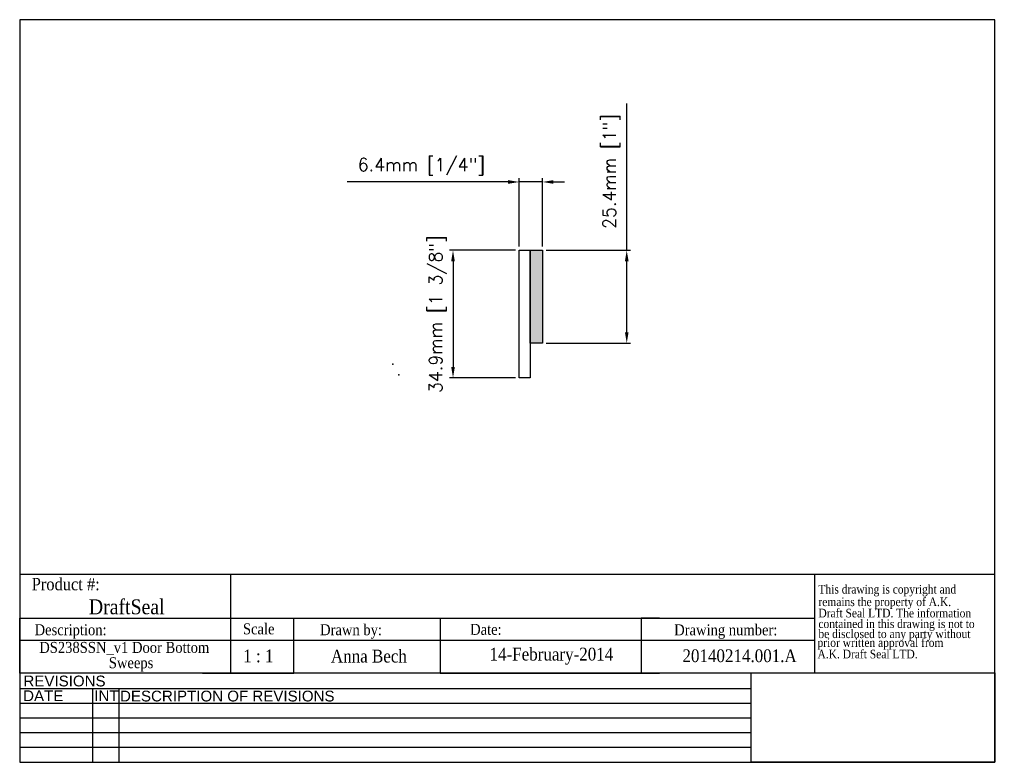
# Model space of a CAD drawing. Header units: millimetres. Extents: x 2362 to 2631, y 15 to 219.
import ezdxf
from ezdxf.enums import TextEntityAlignment as Align

# ---------------------------------------------------------------- set-up
doc = ezdxf.new("R2010")
doc.units = ezdxf.units.MM
doc.header["$MEASUREMENT"] = 0
doc.layers.add('AM_5', color=3, linetype='Continuous', lineweight=25)
doc.layers.add('BORDER', color=7, linetype='Continuous', lineweight=25)
for name, color, linetype in [('DIM', 1, 'Continuous'), ('FRAME', 7, 'Continuous'), ('PRODUCT', 7, 'Continuous')]:
    doc.layers.add(name, color=color, linetype=linetype)
doc.styles.add('DS GROUP', font='arial.ttf')
doc.styles.get("Standard").update_dxf_attribs({"font": 'ROMANS.SHX'})
doc.styles.add('TAG', font='GARA.TTF')
doc.dimstyles.new('AM_ISO$0', dxfattribs={"dimtxt": 1.5, "dimasz": 1.5, "dimexe": 1, "dimexo": 1, "dimgap": 1.5, "dimtad": 1, "dimdec": 0, "dimdsep": 46, "dimtxsty": 'Standard', "dimcen": 0, "dimclrd": 256, "dimclre": 256, "dimclrt": 2, "dimadec": 0, "dimazin": 2, "dimtp": 0.1, "dimtm": 0.1, "dimtfac": 0.71, "dimtdec": 0, "dimtmove": 0, "dimatfit": 3, "dimfxl": 1, "dimlwd": -1, "dimlwe": -1, "dimarcsym": 1})
picture_1 = doc.add_image_def('image1.bmp', size_in_pixel=(901, 331))

# ---------------------------------------------------------------- blocks, each defined once
blk = doc.blocks.new('A$C08671A0E')
at = {"layer": 'FRAME', "style": 'TAG'}
for s, p in [('This drawing is copyright and', (14.8, -52.3)), ('remains the property of A.K.', (14.8, -101.5)), ('Draft Seal LTD. The information', (14.8, -145.7)), ('contained in this drawing is not to  ', (14.8, -187.4)), ('be disclosed to any party without ', (14.8, -226.7)), (' prior written approval from', (0, -261.2)), (' A.K. Draft Seal LTD.', (0, -306.1))]:
    blk.add_text(s, height=33.819, dxfattribs=at).set_placement(p)
blk = doc.blocks.new('*D465')
at = {"layer": 'AM_5', "linetype": 'ByBlock', "transparency": 16777216}
for p, q in [((2497.66, 155.4), (2479.59, 155.4)), ((2480.59, 152.4), (2480.59, 123.5)), ((2497.66, 120.5), (2479.59, 120.5))]:
    blk.add_line(p, q, dxfattribs=at)
at = {"layer": 'AM_5', "transparency": 16777216}
for points in [[(2480.09, 152.4), (2481.09, 152.4), (2480.59, 155.4)], [(2480.09, 123.5), (2481.09, 123.5), (2480.59, 120.5)]]:
    blk.add_solid(points, dxfattribs=at)
at = {"layer": 'Defpoints', "color": 0, "transparency": 16777216}
for p in [(2498.66, 155.4), (2480.59, 120.5), (2498.66, 120.5)]:
    blk.add_point(p, dxfattribs=at)
at = {"layer": 'AM_5', "color": 7, "transparency": 16777216, "insert": (2476.43, 137.95), "char_height": 3.5, "attachment_point": 5, "rotation": 90}
blk.add_mtext('34.9mm [1 3/8"]', dxfattribs=at)
blk = doc.blocks.new('*D466')
at = {"layer": 'AM_5', "linetype": 'ByBlock', "transparency": 16777216}
for p, q in [((2498.66, 156.4), (2498.66, 175.1)), ((2505.06, 156.4), (2505.06, 175.1)), ((2495.66, 174.1), (2451.59, 174.1)), ((2505.06, 174.1), (2498.66, 174.1)), ((2508.06, 174.1), (2511.06, 174.1))]:
    blk.add_line(p, q, dxfattribs=at)
at = {"layer": 'AM_5', "transparency": 16777216}
for points in [[(2495.66, 174.6), (2495.66, 173.6), (2498.66, 174.1)], [(2508.06, 174.6), (2508.06, 173.6), (2505.06, 174.1)]]:
    blk.add_solid(points, dxfattribs=at)
at = {"layer": 'Defpoints', "color": 0, "transparency": 16777216}
for p in [(2498.66, 174.1), (2498.66, 155.4), (2505.06, 155.4)]:
    blk.add_point(p, dxfattribs=at)
at = {"layer": 'AM_5', "color": 7, "transparency": 16777216, "insert": (2471.92, 178.26), "char_height": 3.5, "attachment_point": 5}
blk.add_mtext('6.4mm [1/4"]', dxfattribs=at)
blk = doc.blocks.new('*D467')
at = {"layer": 'AM_5', "linetype": 'ByBlock', "transparency": 16777216}
for p, q in [((2528.11, 155.4), (2528.11, 195.57)), ((2506.06, 155.4), (2529.11, 155.4)), ((2528.11, 133), (2528.11, 152.4)), ((2506.06, 130), (2529.11, 130))]:
    blk.add_line(p, q, dxfattribs=at)
at = {"layer": 'AM_5', "transparency": 16777216}
for points in [[(2527.61, 152.4), (2528.61, 152.4), (2528.11, 155.4)], [(2527.61, 133), (2528.61, 133), (2528.11, 130)]]:
    blk.add_solid(points, dxfattribs=at)
at = {"layer": 'Defpoints', "color": 0, "transparency": 16777216}
for p in [(2505.06, 155.4), (2505.06, 130), (2528.11, 130)]:
    blk.add_point(p, dxfattribs=at)
at = {"layer": 'AM_5', "color": 7, "transparency": 16777216, "insert": (2523.94, 176.99), "char_height": 3.5, "attachment_point": 5, "rotation": 90}
blk.add_mtext('25.4mm [1"]', dxfattribs=at)

msp = doc.modelspace()

# ---------------------------------------------------------------- hatches: boundary and pattern name
at = {"layer": 'PRODUCT'}
msp.add_hatch(color=256, dxfattribs=at).paths.add_polyline_path([(2501.66, 130), (2505.06, 130), (2505.06, 155.4), (2501.66, 155.4)])

# ---------------------------------------------------------------- linework, layer by layer
for p, q in [((2362.06, 66.79), (2579.51, 66.79)), ((2419.68, 66.79), (2419.68, 54.73)), ((2579.51, 66.79), (2579.51, 39.73)), ((2362.06, 39.73), (2362.06, 54.73)), ((2362.06, 54.73), (2579.51, 54.73)), ((2362.06, 54.73), (2362.06, 49.73)), ((2362.06, 54.73), (2362.06, 48.73)), ((2362.06, 54.73), (2412.06, 54.73)), ((2419.68, 54.73), (2419.68, 39.73)), ((2437.06, 39.73), (2437.06, 54.73)), ((2437.06, 54.73), (2477.06, 54.73)), ((2477.06, 54.73), (2477.06, 39.73)), ((2537.06, 54.73), (2532.06, 54.73)), ((2532.06, 54.73), (2532.06, 39.73)), ((2362.06, 48.73), (2362.06, 50.23)), ((2362.06, 48.73), (2579.51, 48.73)), ((2362.06, 39.73), (2362.06, 42.73)), ((2412.06, 39.73), (2437.06, 39.73)), ((2477.06, 39.73), (2537.06, 39.73))]:
    msp.add_line(p, q)
at = {"layer": 'BORDER'}
for p, q in [((2362.06, 218.5), (2362.06, 15.3)), ((2628.76, 218.5), (2362.06, 218.5)), ((2628.76, 15.3), (2628.76, 218.5)), ((2579.51, 66.79), (2628.76, 66.79)), ((2628.76, 39.73), (2362.06, 39.73)), ((2562.14, 35.42), (2362.06, 35.42)), ((2381.93, 35.42), (2381.93, 15.3)), ((2389.14, 35.42), (2389.14, 15.3)), ((2562.14, 31.4), (2362.06, 31.4)), ((2562.14, 27.37), (2362.06, 27.37)), ((2562.14, 23.35), (2362.06, 23.35)), ((2562.14, 19.33), (2362.06, 19.33)), ((2362.06, 15.3), (2628.76, 15.3))]:
    msp.add_line(p, q, dxfattribs=at)
at = {"layer": 'DIM'}
for p in [(2464.17, 124.28), (2465.73, 121.29)]:
    msp.add_point(p, dxfattribs=at)
at = {"layer": 'FRAME', "color": 1}
for q in [(2562.14, 39.74), (2562.14, 39.73)]:
    msp.add_line((2562.14, 15.3), q, dxfattribs=at)
at = {"layer": 'PRODUCT'}
for p, q in [((2498.66, 155.4), (2501.66, 155.4)), ((2498.66, 120.5), (2498.66, 155.4)), ((2501.66, 155.4), (2501.66, 120.5)), ((2501.66, 155.4), (2505.06, 155.4)), ((2501.66, 130), (2501.66, 155.4)), ((2505.06, 155.4), (2505.06, 130)), ((2505.06, 130), (2501.66, 130)), ((2501.66, 120.5), (2498.66, 120.5))]:
    msp.add_line(p, q, dxfattribs=at)

# ---------------------------------------------------------------- block references
at = {"xscale": 0.06987750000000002, "yscale": 0.06987750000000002, "zscale": 0.06987750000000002}
msp.add_blockref('A$C08671A0E', (2579.51, 65.14), dxfattribs=at)

# ---------------------------------------------------------------- texts
at = {"layer": 'BORDER', "attachment_point": 2, "style": 'DS GROUP'}
for s, width, insert, char_height in [('REVISIONS', 20.3868, (2374.32, 39.03), 2.953), ('DATE', 20.3868, (2368.5, 34.99), 2.953), ('INT', 20.3868, (2385.79, 34.99), 2.953), ('DESCRIPTION OF REVISIONS', 103.8609, (2418.84, 34.91), 2.9531)]:
    msp.add_mtext_dynamic_manual_height_columns(s, width=width, gutter_width=7.5, heights=[0], dxfattribs=dict(at, insert=insert, char_height=char_height))
at = {"layer": 'FRAME', "style": 'TAG'}
for s, height, p in [('Product #:', 3.382, (2374.65, 64.13)), ('DraftSeal', 4.069, (2391.34, 57.98)), ('Description:', 3, (2375.98, 51.11)), ('Drawn by:', 3, (2452.69, 51.18)), ('Date:', 3, (2489.58, 51.66)), ('Drawing number:', 3, (2555.2, 51.15)), ('1 : 1', 3.5, (2427.35, 44.39)), ('Anna Bech', 3.5, (2457.58, 44.44)), ('14-February-2014', 3.5, (2507.5, 44.44)), ('20140214.001.A', 3.5, (2558.98, 44.45))]:
    msp.add_text(s, height=height, dxfattribs=at).set_placement(p, align=Align.MIDDLE)
msp.add_text('Scale', height=3, dxfattribs=at).set_placement((2423.13, 50.32))
for s, p in [('DS238SSN_v1 Door Bottom ', (2391.16, 45.25)), ('Sweeps', (2392.53, 41.06))]:
    msp.add_text(s, height=3, dxfattribs=at).set_placement(p, align=Align.CENTER)

# ---------------------------------------------------------------- dimensions: what is measured, and where the dimension line sits
at = {"layer": 'AM_5'}
for base, p1, p2, picture, middle in [((2528.11, 130), (2505.06, 155.4), (2505.06, 130), '*D467', (2528.11, 176.99)), ((2480.59, 120.5), (2498.66, 155.4), (2498.66, 120.5), '*D465', (2480.59, 137.95))]:
    dim = msp.add_linear_dim(base=base, p1=p1, p2=p2, angle=90, dimstyle='AM_ISO$0', override={"dimtxt": 3.5, "dimasz": 3, "dimdec": 1, "dimpost": '<>mm', "dimclrt": 7}, dxfattribs=at)
    dim.commit()
    dim.dimension.update_dxf_attribs({"geometry": picture, "text_midpoint": middle, "dimtype": 160})
dim = msp.add_linear_dim(base=(2498.66, 174.1), p1=(2505.06, 155.4), p2=(2498.66, 155.4), dimstyle='AM_ISO$0', override={"dimtxt": 3.5, "dimasz": 3, "dimdec": 1, "dimpost": '<>mm', "dimclrt": 7}, dxfattribs=at)
dim.commit()
dim.dimension.update_dxf_attribs({"geometry": '*D466', "text_midpoint": (2471.92, 174.1), "dimtype": 160})

# ---------------------------------------------------------------- pictures from other files: only their frames are drawn
image = msp.add_image(picture_1, insert=(2562.14, 15.3), size_in_units=(66.62, 24.47))
image.dxf.flags = 7

doc.saveas('drawing.dxf')
